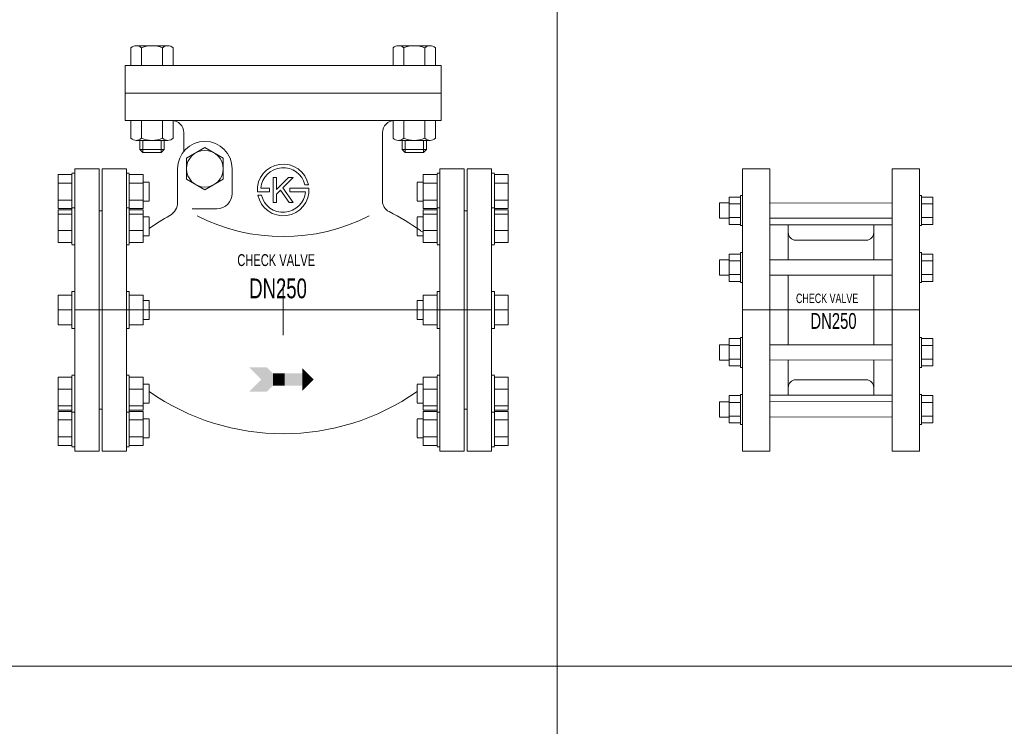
# Model space of a CAD drawing. Header units: millimetres. Extents: x 2339 to 23224, y 1509 to 18979.
# Tile 9 of 124: x 6212 to 8009, y 2799 to 4089. Entities that reach past the tile are written whole.
import ezdxf

# ---------------------------------------------------------------- set-up
doc = ezdxf.new("R2010")
doc.units = ezdxf.units.MM
doc.set_wipeout_variables(frame=1)
doc.layers.get('0').update_dxf_attribs({"lineweight": 0})
doc.styles.add('DISOCP', font='disocp.shx', dxfattribs={"width": 0.6})

# ---------------------------------------------------------------- blocks, each defined once
blk = doc.blocks.new('*U160')
blk.add_wipeout([(-102.5, -92.5), (-136.36, -92.5), (-136.36, -89.62), (-138.31, -89.62), (-138.31, -88.63), (-147.4, -88.63), (-147.4, -44.09), (-138.31, -44.09), (-138.31, -42.72), (-136.36, -42.72), (-136.36, -12.09), (-138.31, -12.09), (-138.31, -9.62), (-147.4, -9.62), (-147.4, 9.62), (-138.31, 9.62), (-138.31, 12.09), (-136.36, 12.09), (-136.36, 42.72), (-138.31, 42.72), (-138.31, 44.09), (-147.4, 44.09), (-147.4, 88.63), (-138.31, 88.63), (-138.31, 89.62), (-136.36, 89.62), (-136.36, 92.5), (-102.5, 92.5), (-102.5, 89.62), (-100.76, 89.62), (-100.76, 88.63), (-91.75, 88.63), (-91.75, 83.7), (-87.81, 83.7), (-87.81, 53.38), (-72.26, 63.28), (-69.11, 70.58), (-68.46, 97.26), (-65, 103.89), (-65, 116.05), (-72, 124.05), (-72, 112.41), (-75.46, 111.05), (-77.86, 105.05), (-91.86, 103.05), (-93.86, 105.05), (-93.86, 111.05), (-99.71, 112.41), (-99.71, 124.05), (-103.36, 124.05), (-103.36, 160.05), (-99.71, 160.05), (-99.71, 171.69), (-96.25, 173.05), (-75.46, 173.05), (-72, 171.69), (-72, 160.05), (72, 160.05), (72, 171.69), (75.46, 173.05), (96.25, 173.05), (99.71, 171.69), (99.71, 160.05), (103.36, 160.05), (103.36, 124.05), (99.71, 124.05), (99.71, 112.41), (96.25, 111.05), (93.86, 111.05), (93.86, 105.05), (91.86, 103.05), (79.86, 103.05), (77.86, 105.05), (77.86, 111.05), (74.32, 111.18), (72, 112.41), (72, 123.99), (69.02, 122.99), (66.64, 120.91), (65.5, 118.83), (65, 116.05), (65, 71.55), (66.18, 67.36), (69.38, 64.41), (87.81, 53.38), (87.81, 61), (91.75, 61), (91.75, 71.35), (87.81, 71.56), (87.81, 83.7), (91.75, 83.7), (91.75, 88.63), (100.76, 89.62), (102.5, 92.5), (136.36, 92.5), (138.31, 88.63), (147.4, 88.63), (147.4, 44.09), (138.31, 44.09), (138.31, 42.72), (136.5, 42.72), (136.5, 12.09), (138.31, 11.89), (138.31, 9.62), (147.4, 9.62), (147.4, -9.62), (138.31, -9.62), (138.31, -12.09), (136.36, -12.09), (136.36, -42.72), (138.31, -42.72), (138.31, -44.09), (147.4, -44.09), (147.4, -88.63), (138.31, -89.2), (138.31, -89.62), (136.36, -89.62), (136.36, -92.5), (102.5, -92.5), (102.64, -89.62), (100.76, -89.62), (100.76, -88.63), (91.75, -88.63), (91.75, -83.7), (87.81, -83.49), (87.81, -71.35), (91.75, -71.35), (91.75, -61), (87.81, -60.79), (87.81, -53.38), (73.72, -62.13), (57.34, -69.88), (38.84, -76), (15.88, -80.18), (-7.67, -80.81), (-24.49, -79.03), (-41.18, -75.37), (-57.23, -69.93), (-71.96, -63.08), (-81.48, -57.57), (-87.81, -53.38), (-87.81, -60.79), (-91.75, -61), (-91.75, -66.42), (-91.75, -71.35), (-87.81, -71.35), (-87.81, -83.7), (-91.75, -83.7), (-91.75, -88.63), (-100.76, -88.63), (-100.76, -89.62), (-102.64, -89.62)])
for p, q in [((-99.71, 171.69), (-99.71, 160.05)), ((-96.25, 173.05), (-75.46, 173.05)), ((-92.79, 171.69), (-92.79, 160.05)), ((-78.93, 171.69), (-78.93, 160.05)), ((-72, 171.69), (-72, 160.05)), ((72, 171.69), (72, 160.05)), ((96.25, 173.05), (75.46, 173.05)), ((78.93, 171.69), (78.93, 160.05)), ((92.79, 171.69), (92.79, 160.05)), ((99.71, 171.69), (99.71, 160.05)), ((103.36, 160.05), (-103.36, 160.05)), ((-103.36, 142.05), (-103.36, 160.05)), ((-99.71, 160.05), (-72, 160.05)), ((99.71, 160.05), (72, 160.05)), ((103.36, 142.05), (103.36, 160.05)), ((103.36, 142.05), (-103.36, 142.05)), ((-103.36, 142.05), (-103.36, 124.05)), ((103.36, 142.05), (103.36, 124.05)), ((103.36, 124.05), (-103.36, 124.05)), ((-99.71, 112.41), (-99.71, 124.05)), ((-72, 124.05), (-99.71, 124.05)), ((-92.79, 112.41), (-92.79, 124.05)), ((-78.93, 112.41), (-78.93, 124.05)), ((-72, 112.41), (-72, 124.05)), ((72, 112.41), (72, 124.05)), ((72, 124.05), (99.71, 124.05)), ((78.93, 112.41), (78.93, 124.05)), ((92.79, 112.41), (92.79, 124.05)), ((99.71, 112.41), (99.71, 124.05)), ((-65, 116.05), (-65, 103.89)), ((65, 116.05), (65, 71.55)), ((-75.46, 111.05), (-96.25, 111.05)), ((-93.86, 111.05), (-93.86, 105.05)), ((-91.86, 111.05), (-91.86, 103.05)), ((-79.86, 111.05), (-79.86, 103.05)), ((-77.86, 111.05), (-77.86, 105.05)), ((75.46, 111.05), (96.25, 111.05)), ((77.86, 111.05), (77.86, 105.05)), ((79.86, 111.05), (79.86, 103.05)), ((91.86, 111.05), (91.86, 103.05)), ((93.86, 111.05), (93.86, 105.05)), ((-93.86, 105.05), (-77.86, 105.05)), ((-93.86, 105.05), (-91.86, 103.05)), ((-79.86, 103.05), (-77.86, 105.05)), ((-51.25, 106.36), (-63.25, 99.43)), ((-39.25, 99.43), (-51.25, 106.36)), ((79.86, 103.05), (77.86, 105.05)), ((93.86, 105.05), (77.86, 105.05)), ((93.86, 105.05), (91.86, 103.05)), ((-91.86, 103.05), (-79.86, 103.05)), ((-63.25, 99.43), (-63.25, 85.57)), ((-39.25, 85.57), (-39.25, 99.43)), ((91.86, 103.05), (79.86, 103.05)), ((-136.36, 92.5), (-120.5, 92.5)), ((-136.36, 92.5), (-136.36, -92.5)), ((-120.5, 92.5), (-120.5, -92.5)), ((-118.5, 92.5), (-102.5, 92.5)), ((-118.5, 92.5), (-118.5, -92.5)), ((-102.5, 92.5), (-102.5, -92.5)), ((-69.11, 92.5), (-69.11, 70.58)), ((-33.39, 92.5), (-33.39, 76.33)), ((118.5, 92.5), (102.5, 92.5)), ((102.5, 92.5), (102.5, -92.5)), ((118.5, 92.5), (118.5, -92.5)), ((136.36, 92.5), (120.5, 92.5)), ((120.5, 92.5), (120.5, -92.5)), ((136.36, 92.5), (136.36, -92.5)), ((-147.4, 83.08), (-147.4, 88.63)), ((-147.4, 88.63), (-138.31, 88.63)), ((-136.5, 89.62), (-138.31, 89.62)), ((-138.31, 77.52), (-138.31, 89.2)), ((-100.76, 89.62), (-102.64, 89.62)), ((-100.76, 89.2), (-100.76, 77.52)), ((-100.76, 88.63), (-91.75, 88.63)), ((-91.75, 88.63), (-91.75, 83.08)), ((-63.25, 85.57), (-51.25, 78.64)), ((-51.25, 78.64), (-39.25, 85.57)), ((-6.63, 70.37), (-6.63, 86.79)), ((-6.63, 86.79), (-6.63, 86.79)), ((-6.63, 86.79), (-4.38, 86.79)), ((3.46, 86.79), (-4.38, 78.95)), ((-4.38, 86.79), (-4.38, 78.95)), ((6.64, 86.79), (-0.12, 80.03)), ((3.45, 86.79), (6.64, 86.79)), ((91.75, 88.63), (91.75, 83.08)), ((100.76, 88.63), (91.75, 88.63)), ((100.76, 89.62), (102.64, 89.62)), ((100.76, 89.2), (100.76, 77.52)), ((136.5, 89.62), (138.31, 89.62)), ((138.31, 77.52), (138.31, 89.2)), ((147.4, 88.63), (138.31, 88.63)), ((147.4, 83.08), (147.4, 88.63)), ((-147.4, 71.97), (-147.4, 83.08)), ((-147.4, 83.08), (-138.31, 83.08)), ((-138.31, 66.4), (-138.31, 77.52)), ((-100.76, 83.08), (-91.75, 83.08)), ((-100.76, 77.52), (-100.76, 66.4)), ((-87.81, 83.7), (-91.75, 83.7)), ((-91.75, 83.08), (-91.75, 71.97)), ((-87.81, 83.49), (-87.81, 77.52)), ((-87.81, 77.52), (-87.81, 71.56)), ((-8.88, 77.45), (-16.84, 77.45)), ((-8.88, 79.7), (-14.58, 79.7)), ((-8.88, 77.45), (-8.88, 79.7)), ((-1.74, 78.41), (-4.38, 75.77)), ((3.89, 70.37), (-1.74, 78.41)), ((6.64, 70.37), (-0.12, 80.03)), ((16.84, 79.7), (4.43, 79.7)), ((4.43, 77.45), (4.43, 79.7)), ((14.58, 77.45), (4.43, 77.45)), ((16.53, 81.95), (14.23, 81.95)), ((87.81, 83.7), (91.75, 83.7)), ((87.81, 83.49), (87.81, 77.52)), ((87.81, 77.52), (87.81, 71.56)), ((91.75, 83.08), (91.75, 71.97)), ((100.76, 83.08), (91.75, 83.08)), ((100.76, 77.52), (100.76, 66.4)), ((147.4, 83.08), (138.31, 83.08)), ((138.31, 66.4), (138.31, 77.52)), ((147.4, 71.97), (147.4, 83.08)), ((-147.4, 66.42), (-147.4, 71.97)), ((-147.4, 71.97), (-138.31, 71.97)), ((-100.76, 71.97), (-91.75, 71.97)), ((-91.75, 71.97), (-91.75, 66.42)), ((-91.75, 71.35), (-87.81, 71.35)), ((-14.23, 75.2), (-16.53, 75.2)), ((-4.38, 75.77), (-4.38, 70.37)), ((91.75, 71.35), (87.81, 71.35)), ((91.75, 71.97), (91.75, 66.42)), ((100.76, 71.97), (91.75, 71.97)), ((147.4, 71.97), (138.31, 71.97)), ((147.4, 66.42), (147.4, 71.97)), ((-147.4, 66.42), (-138.31, 66.42)), ((-147.4, 62.67), (-147.4, 65.55)), ((-147.4, 65.55), (-138.31, 65.55)), ((-136.5, 66.91), (-138.31, 66.91)), ((-138.31, 46.27), (-138.31, 66.5)), ((-120.5, 65), (-118.5, 65)), ((-120.5, 65), (-120.5, -65)), ((-100.76, 66.91), (-102.64, 66.91)), ((-100.76, 66.5), (-100.76, 46.27)), ((-100.76, 66.42), (-91.75, 66.42)), ((-100.76, 65.55), (-91.75, 65.55)), ((-91.75, 65.55), (-91.75, 62.67)), ((-59.6, 66.33), (-43.39, 66.33)), ((-6.63, 70.37), (-4.38, 70.37)), ((3.89, 70.37), (6.64, 70.37)), ((100.76, 66.42), (91.75, 66.42)), ((91.75, 65.55), (91.75, 62.67)), ((100.76, 65.55), (91.75, 65.55)), ((100.76, 66.91), (102.64, 66.91)), ((100.76, 66.5), (100.76, 46.27)), ((120.5, 65), (118.5, 65)), ((120.5, 65), (120.5, -65)), ((136.5, 66.91), (138.31, 66.91)), ((138.31, 46.27), (138.31, 66.5)), ((147.4, 66.42), (138.31, 66.42)), ((147.4, 65.55), (138.31, 65.55)), ((147.4, 62.67), (147.4, 65.55)), ((-147.4, 51.94), (-147.4, 62.67)), ((-147.4, 62.67), (-138.31, 62.67)), ((-100.76, 62.67), (-91.75, 62.67)), ((-91.75, 62.67), (-91.75, 51.94)), ((-87.81, 61), (-91.75, 61)), ((-87.81, 61), (-91.75, 61)), ((-87.81, 60.79), (-87.81, 60.79)), ((-87.81, 60.79), (-87.81, 50.45)), ((87.81, 61), (91.75, 61)), ((87.81, 61), (91.75, 61)), ((87.81, 60.79), (87.81, 60.79)), ((87.81, 60.79), (87.81, 50.45)), ((91.75, 62.67), (91.75, 51.94)), ((100.76, 62.67), (91.75, 62.67)), ((147.4, 62.67), (138.31, 62.67)), ((147.4, 51.94), (147.4, 62.67)), ((-147.4, 44.09), (-147.4, 51.94)), ((-147.4, 51.94), (-138.31, 51.94)), ((-100.76, 51.94), (-91.75, 51.94)), ((-91.75, 51.94), (-91.75, 44.09)), ((91.75, 51.94), (91.75, 44.09)), ((100.76, 51.94), (91.75, 51.94)), ((147.4, 51.94), (138.31, 51.94)), ((147.4, 44.09), (147.4, 51.94)), ((-138.31, 43.14), (-138.31, 46.27)), ((-100.76, 46.27), (-100.76, 43.14)), ((-91.75, 48.64), (-87.81, 48.64)), ((-87.81, 50.45), (-87.81, 48.85)), ((87.81, 50.45), (87.81, 48.85)), ((91.75, 48.64), (87.81, 48.64)), ((100.76, 46.27), (100.76, 43.14)), ((138.31, 43.14), (138.31, 46.27)), ((-147.4, 44.09), (-138.31, 44.09)), ((-138.31, 42.72), (-136.5, 42.72)), ((-102.64, 42.72), (-100.76, 42.72)), ((-100.76, 44.09), (-91.75, 44.09)), ((100.76, 44.09), (91.75, 44.09)), ((102.64, 42.72), (100.76, 42.72)), ((138.31, 42.72), (136.5, 42.72)), ((147.4, 44.09), (138.31, 44.09)), ((0, -16.46), (0, 16.46)), ((-147.4, 0), (-147.4, 9.62)), ((-147.4, 9.62), (-138.31, 9.62)), ((-136.5, 12.09), (-138.31, 12.09)), ((-138.31, -12.09), (-138.31, 12.09)), ((-138.31, 12.09), (-138.31, 11.68)), ((-100.76, 12.09), (-102.64, 12.09)), ((-100.76, 11.68), (-100.76, 12.09)), ((-100.76, 12.09), (-100.76, -12.09)), ((-100.76, 9.62), (-91.75, 9.62)), ((-91.75, 9.62), (-91.75, 0)), ((91.75, 9.62), (91.75, 0)), ((100.76, 9.62), (91.75, 9.62)), ((100.76, 12.09), (102.64, 12.09)), ((100.76, 11.68), (100.76, 12.09)), ((100.76, 12.09), (100.76, -12.09)), ((136.5, 12.09), (138.31, 12.09)), ((138.31, -12.09), (138.31, 12.09)), ((138.31, 12.09), (138.31, 11.68)), ((147.4, 9.62), (138.31, 9.62)), ((147.4, 0), (147.4, 9.62)), ((-136.36, 0), (136.36, 0)), ((-87.81, 6.18), (-91.75, 6.18)), ((-87.81, 5.97), (-87.81, 6.18)), ((-87.81, 6.18), (-87.81, -6.18)), ((87.81, 6.18), (91.75, 6.18)), ((87.81, 5.97), (87.81, 6.18)), ((87.81, 6.18), (87.81, -6.18)), ((-147.4, -9.62), (-147.4, 0)), ((-147.4, 0), (-138.31, 0)), ((-100.76, 0), (-91.75, 0)), ((-91.75, 0), (-91.75, -9.62)), ((-91.75, -6.18), (-87.81, -6.18)), ((-87.81, -6.18), (-87.81, -5.97)), ((87.81, -6.18), (87.81, -5.97)), ((91.75, -6.18), (87.81, -6.18)), ((91.75, 0), (91.75, -9.62)), ((100.76, 0), (91.75, 0)), ((147.4, 0), (138.31, 0)), ((147.4, -9.62), (147.4, 0)), ((-147.4, -9.62), (-138.31, -9.62)), ((-138.31, -11.68), (-138.31, -12.09)), ((-138.31, -12.09), (-136.5, -12.09)), ((-102.64, -12.09), (-100.76, -12.09)), ((-100.76, -9.62), (-91.75, -9.62)), ((-100.76, -12.09), (-100.76, -11.68)), ((100.76, -9.62), (91.75, -9.62)), ((100.76, -12.09), (100.76, -11.68)), ((102.64, -12.09), (100.76, -12.09)), ((138.31, -12.09), (136.5, -12.09)), ((147.4, -9.62), (138.31, -9.62)), ((138.31, -11.68), (138.31, -12.09)), ((-147.4, -51.94), (-147.4, -44.09)), ((-138.31, -44.09), (-147.4, -44.09)), ((-136.5, -42.72), (-138.31, -42.72)), ((-138.31, -46.27), (-138.31, -43.14)), ((-100.76, -42.72), (-102.64, -42.72)), ((-100.76, -43.14), (-100.76, -46.27)), ((-91.75, -44.09), (-100.76, -44.09)), ((-91.75, -44.09), (-91.75, -51.94)), ((91.75, -44.09), (91.75, -51.94)), ((91.75, -44.09), (100.76, -44.09)), ((100.76, -42.72), (102.64, -42.72)), ((100.76, -43.14), (100.76, -46.27)), ((136.5, -42.72), (138.31, -42.72)), ((138.31, -46.27), (138.31, -43.14)), ((138.31, -44.09), (147.4, -44.09)), ((147.4, -51.94), (147.4, -44.09)), ((-138.31, -66.5), (-138.31, -46.27)), ((-100.76, -46.27), (-100.76, -66.5)), ((-87.81, -48.64), (-91.75, -48.64)), ((-87.81, -48.85), (-87.81, -50.45)), ((-87.81, -50.45), (-87.81, -60.79)), ((87.81, -48.64), (91.75, -48.64)), ((87.81, -48.85), (87.81, -50.45)), ((87.81, -50.45), (87.81, -60.79)), ((100.76, -46.27), (100.76, -66.5)), ((138.31, -66.5), (138.31, -46.27)), ((-147.4, -62.67), (-147.4, -51.94)), ((-147.4, -51.94), (-138.31, -51.94)), ((-100.76, -51.94), (-91.75, -51.94)), ((-91.75, -51.94), (-91.75, -62.67)), ((91.75, -51.94), (91.75, -62.67)), ((100.76, -51.94), (91.75, -51.94)), ((147.4, -51.94), (138.31, -51.94)), ((147.4, -62.67), (147.4, -51.94)), ((-147.4, -65.55), (-147.4, -62.67)), ((-147.4, -62.67), (-138.31, -62.67)), ((-100.76, -62.67), (-91.75, -62.67)), ((-91.75, -61), (-87.81, -61)), ((-91.75, -61), (-87.81, -61)), ((-91.75, -62.67), (-91.75, -65.55)), ((-87.81, -60.79), (-87.81, -60.79)), ((87.81, -60.79), (87.81, -60.79)), ((91.75, -61), (87.81, -61)), ((91.75, -61), (87.81, -61)), ((91.75, -62.67), (91.75, -65.55)), ((100.76, -62.67), (91.75, -62.67)), ((147.4, -62.67), (138.31, -62.67)), ((147.4, -65.55), (147.4, -62.67)), ((-147.4, -65.55), (-138.31, -65.55)), ((-147.4, -71.97), (-147.4, -66.42)), ((-147.4, -66.42), (-138.31, -66.42)), ((-138.31, -77.52), (-138.31, -66.4)), ((-138.31, -66.91), (-136.5, -66.91)), ((-120.5, -65), (-118.5, -65)), ((-102.64, -66.91), (-100.76, -66.91)), ((-100.76, -65.55), (-91.75, -65.55)), ((-100.76, -66.4), (-100.76, -77.52)), ((-100.76, -66.42), (-91.75, -66.42)), ((-91.75, -66.42), (-91.75, -71.97)), ((100.76, -65.55), (91.75, -65.55)), ((91.75, -66.42), (91.75, -71.97)), ((100.76, -66.42), (91.75, -66.42)), ((100.76, -66.4), (100.76, -77.52)), ((102.64, -66.91), (100.76, -66.91)), ((120.5, -65), (118.5, -65)), ((138.31, -66.91), (136.5, -66.91)), ((147.4, -65.55), (138.31, -65.55)), ((138.31, -77.52), (138.31, -66.4)), ((147.4, -66.42), (138.31, -66.42)), ((147.4, -71.97), (147.4, -66.42)), ((-147.4, -83.08), (-147.4, -71.97)), ((-138.31, -71.97), (-147.4, -71.97)), ((-91.75, -71.97), (-100.76, -71.97)), ((-87.81, -71.35), (-91.75, -71.35)), ((-91.75, -71.97), (-91.75, -83.08)), ((-87.81, -71.56), (-87.81, -77.52)), ((87.81, -71.35), (91.75, -71.35)), ((87.81, -71.56), (87.81, -77.52)), ((91.75, -71.97), (91.75, -83.08)), ((91.75, -71.97), (100.76, -71.97)), ((138.31, -71.97), (147.4, -71.97)), ((147.4, -83.08), (147.4, -71.97)), ((-147.4, -88.63), (-147.4, -83.08)), ((-147.4, -83.08), (-138.31, -83.08)), ((-138.31, -89.2), (-138.31, -77.52)), ((-100.76, -77.52), (-100.76, -89.2)), ((-100.76, -83.08), (-91.75, -83.08)), ((-91.75, -83.08), (-91.75, -88.63)), ((-91.75, -83.7), (-87.81, -83.7)), ((-87.81, -77.52), (-87.81, -83.49)), ((87.81, -77.52), (87.81, -83.49)), ((91.75, -83.7), (87.81, -83.7)), ((91.75, -83.08), (91.75, -88.63)), ((100.76, -83.08), (91.75, -83.08)), ((100.76, -77.52), (100.76, -89.2)), ((138.31, -89.2), (138.31, -77.52)), ((147.4, -83.08), (138.31, -83.08)), ((147.4, -88.63), (147.4, -83.08)), ((-147.4, -88.63), (-138.31, -88.63)), ((-138.31, -89.62), (-136.5, -89.62)), ((-102.64, -89.62), (-100.76, -89.62)), ((-100.76, -88.63), (-91.75, -88.63)), ((100.76, -88.63), (91.75, -88.63)), ((102.64, -89.62), (100.76, -89.62)), ((138.31, -89.62), (136.5, -89.62)), ((147.4, -88.63), (138.31, -88.63)), ((-120.5, -92.5), (-136.36, -92.5)), ((-118.5, -92.5), (-102.5, -92.5)), ((118.5, -92.5), (102.5, -92.5)), ((120.5, -92.5), (136.36, -92.5))]:
    blk.add_line(p, q)
blk.add_circle((-51.25, 92.5), 12)
for centre, radius, start, end in [((-96.25, 167.96), 5.09, 47.11671, 132.88329), ((-85.86, 154.73), 18.32, 67.78069, 112.21931), ((-75.46, 167.96), 5.09, 47.11671, 132.88329), ((75.46, 167.96), 5.09, 47.11671, 132.88329), ((85.86, 154.73), 18.32, 67.78069, 112.21931), ((96.25, 167.96), 5.09, 47.11671, 132.88329), ((-73, 116.05), 8, 0, 90), ((73, 116.05), 8, 90, 180), ((-96.25, 116.14), 5.09, 227.11671, 312.88329), ((-85.86, 129.37), 18.32, 247.78069, 292.21931), ((-75.46, 116.14), 5.09, 227.11671, 312.88329), ((-51.25, 92.5), 17.86, 0, 180), ((75.46, 116.14), 5.09, 227.11671, 312.88329), ((85.86, 129.37), 18.32, 247.78069, 292.21931), ((96.25, 116.14), 5.09, 227.11671, 312.88329), ((0, 78.58), 16.88, 11.53696, 183.82255), ((0, 78.58), 14.62, 13.34236, 175.58827), ((0, 78.58), 16.88, 191.53696, 3.82255), ((0, 78.58), 14.62, 193.34236, 355.58827), ((-43.39, 76.33), 10, 270, 0), ((73, 71.55), 8, 180, 243.11181), ((-79.11, 70.58), 10, 298.95243, 0), ((0, -72.41), 153.41, 118.95243, 124.91606), ((0, 171.58), 123.52, 242.88859, 297.11141), ((0, -72.41), 153.41, 54.16535, 63.11181), ((94.5, 58.45), 8, 234.16535, 248.77084), ((0, 72.41), 153.41, 235.08394, 304.91606)]:
    blk.add_arc(centre, radius, start, end)
for points in [[(-22.23, -37.53), (-10.73, -37.53), (-14.23, -45.53), (-2.73, -45.53)], [(12.52, -38.03), (12.52, -38.03), (12.52, -45.53), (20.02, -45.53)], [(-6.73, -41.53), (1.02, -41.53), (-6.73, -49.53), (1.02, -49.53)], [(1.02, -41.53), (12.52, -41.53), (1.02, -45.53), (12.52, -45.53)], [(-14.23, -45.53), (-2.73, -45.53), (-22.23, -53.53), (-10.73, -53.53)], [(1.02, -49.53), (12.52, -49.53), (1.02, -45.53), (12.52, -45.53)], [(12.52, -53.03), (12.52, -53.03), (12.52, -45.53), (20.02, -45.53)]]:
    blk.add_solid(points)
at = {"style": 'DISOCP', "width": 0.7}
for s, height, p in [('CHECK VALVE', 7.7741, (-30, 28.77)), ('DN250', 12.957, (-22.21, 7.66))]:
    blk.add_text(s, height=height, dxfattribs=at).set_placement(p)
blk = doc.blocks.new('*U176')
blk.add_wipeout([(-40, -92.5), (-58, -92.5), (-58, -74.95), (-59.35, -74.95), (-59.35, -73.95), (-66.66, -73.95), (-66.66, -70.15), (-72.89, -70.15), (-72.89, -60.13), (-66.66, -60.13), (-66.66, -55.94), (-59.35, -55.94), (-59.35, -55.34), (-58, -55.34), (-58, -37.65), (-59.35, -37.65), (-59.35, -36.65), (-66.66, -36.65), (-66.66, -32.85), (-72.89, -32.85), (-72.89, -22.83), (-66.66, -22.83), (-66.66, -18.64), (-59.35, -18.64), (-59.35, -18.04), (-58, -18.04), (-58, 18.04), (-59.35, 18.04), (-59.35, 18.64), (-66.66, 18.64), (-66.66, 22.83), (-72.89, 22.83), (-72.89, 32.85), (-66.66, 32.85), (-66.66, 36.65), (-59.35, 36.65), (-59.35, 37.65), (-58, 37.65), (-58, 55.34), (-59.35, 55.34), (-59.35, 55.94), (-66.66, 55.94), (-66.66, 60.13), (-72.89, 60.14), (-72.89, 70.15), (-66.66, 70.15), (-66.66, 73.95), (-59.35, 73.95), (-59.35, 74.95), (-58, 74.95), (-58, 92.5), (-40, 92.5), (-40, 70.09), (40, 70.09), (40, 92.5), (58, 92.5), (58, 74.95), (59.35, 74.95), (59.35, 73.95), (66.66, 73.95), (66.66, 55.94), (59.35, 55.94), (59.35, 55.34), (58, 55.34), (58, 37.65), (59.35, 37.65), (59.35, 36.65), (66.66, 36.65), (66.66, 18.64), (59.35, 18.64), (59.35, 18.04), (58, 18.04), (58, -18.04), (59.35, -18.04), (59.35, -18.64), (66.66, -18.64), (66.66, -36.65), (59.35, -36.65), (59.35, -37.65), (58, -37.65), (58, -55.34), (59.35, -55.34), (59.35, -55.94), (66.66, -55.94), (66.66, -73.95), (59.35, -73.95), (59.35, -74.95), (58, -74.95), (58, -92.5), (40, -92.5), (40, -70.04), (-40, -70.09)])
for p, q in [((-66.66, 69.58), (-66.66, 73.95)), ((-66.66, 73.95), (-59.35, 73.95)), ((-58, 74.95), (-59.35, 74.95)), ((-59.35, 65.32), (-59.35, 74.95)), ((58, 74.95), (59.35, 74.95)), ((59.35, 65.32), (59.35, 74.95)), ((66.66, 73.95), (59.35, 73.95)), ((66.66, 69.58), (66.66, 73.95)), ((-66.66, 70.15), (-72.89, 70.15)), ((-72.89, 65.23), (-72.89, 70.15)), ((-72.89, 60.14), (-72.89, 65.23)), ((-66.66, 55.94), (-66.66, 69.58)), ((-66.66, 69.58), (-59.35, 69.58)), ((-59.35, 55.34), (-59.35, 65.32)), ((40, 70.04), (-40, 70.09)), ((66.66, 69.58), (59.35, 69.58)), ((59.35, 55.34), (59.35, 65.32)), ((66.66, 55.94), (66.66, 69.58)), ((-72.89, 60.13), (-66.66, 60.13)), ((-66.66, 60.58), (-59.35, 60.58)), ((-40, 60.07), (40, 60.02)), ((66.66, 60.58), (59.35, 60.58)), ((-66.66, 55.94), (-59.35, 55.94)), ((-59.35, 55.34), (-58, 55.34)), ((-40, 55.7), (40, 55.7)), ((-28, 32.78), (-28, 55.7)), ((28, 32.74), (28, 55.7)), ((59.35, 55.34), (58, 55.34)), ((66.66, 55.94), (59.35, 55.94)), ((-23, 45.7), (23, 45.7)), ((-66.66, 32.85), (-72.89, 32.85)), ((-72.89, 27.93), (-72.89, 32.85)), ((-66.66, 32.28), (-66.66, 36.65)), ((-66.66, 36.65), (-59.35, 36.65)), ((-66.66, 18.64), (-66.66, 32.28)), ((-66.66, 32.28), (-59.35, 32.28)), ((-58, 37.65), (-59.35, 37.65)), ((-59.35, 28.01), (-59.35, 37.65)), ((40, 32.74), (-40, 32.79)), ((58, 37.65), (59.35, 37.65)), ((59.35, 28.01), (59.35, 37.65)), ((66.66, 36.65), (59.35, 36.65)), ((66.66, 32.28), (59.35, 32.28)), ((66.66, 32.28), (66.66, 36.65)), ((66.66, 18.64), (66.66, 32.28)), ((-72.89, 22.83), (-72.89, 27.93)), ((-59.35, 18.04), (-59.35, 28.01)), ((59.35, 18.04), (59.35, 28.01)), ((-72.89, 22.83), (-66.66, 22.83)), ((-66.66, 23.28), (-59.35, 23.28)), ((-40, 22.77), (40, 22.72)), ((-28, -22.76), (-28, 22.76)), ((28, -22.72), (28, 22.72)), ((66.66, 23.28), (59.35, 23.28)), ((-66.66, 18.64), (-59.35, 18.64)), ((-59.35, 18.04), (-58, 18.04)), ((59.35, 18.04), (58, 18.04)), ((66.66, 18.64), (59.35, 18.64)), ((-58, 0), (58, 0)), ((-66.66, -18.64), (-66.66, -32.28)), ((-66.66, -18.64), (-59.35, -18.64)), ((-59.35, -18.04), (-58, -18.04)), ((-59.35, -18.04), (-59.35, -28.01)), ((59.35, -18.04), (58, -18.04)), ((59.35, -18.04), (59.35, -28.01)), ((66.66, -18.64), (59.35, -18.64)), ((66.66, -18.64), (66.66, -32.28)), ((-72.89, -22.83), (-66.66, -22.83)), ((-72.89, -22.83), (-72.89, -27.93)), ((-66.66, -23.28), (-59.35, -23.28)), ((-40, -22.77), (40, -22.72)), ((66.66, -23.28), (59.35, -23.28)), ((-72.89, -27.93), (-72.89, -32.85)), ((-59.35, -28.01), (-59.35, -37.65)), ((59.35, -28.01), (59.35, -37.65)), ((-66.66, -32.85), (-72.89, -32.85)), ((-66.66, -32.28), (-66.66, -36.65)), ((-66.66, -32.28), (-59.35, -32.28)), ((-66.66, -36.65), (-59.35, -36.65)), ((-58, -37.65), (-59.35, -37.65)), ((40, -32.74), (-40, -32.79)), ((-28, -55.7), (-28, -32.78)), ((28, -55.7), (28, -32.74)), ((58, -37.65), (59.35, -37.65)), ((66.66, -32.28), (59.35, -32.28)), ((66.66, -36.65), (59.35, -36.65)), ((66.66, -32.28), (66.66, -36.65)), ((-23, -45.7), (23, -45.7)), ((-66.66, -55.94), (-66.66, -69.58)), ((-66.66, -55.94), (-59.35, -55.94)), ((-59.35, -55.34), (-58, -55.34)), ((-59.35, -55.34), (-59.35, -65.32)), ((-40, -55.7), (40, -55.7)), ((59.35, -55.34), (58, -55.34)), ((59.35, -55.34), (59.35, -65.32)), ((66.66, -55.94), (59.35, -55.94)), ((66.66, -55.94), (66.66, -69.58)), ((-72.89, -60.13), (-66.66, -60.13)), ((-72.89, -60.14), (-72.89, -65.23)), ((-66.66, -60.58), (-59.35, -60.58)), ((-40, -60.07), (40, -60.02)), ((66.66, -60.58), (59.35, -60.58)), ((-72.89, -65.23), (-72.89, -70.15)), ((-66.66, -70.15), (-72.89, -70.15)), ((-66.66, -69.58), (-66.66, -73.95)), ((-66.66, -69.58), (-59.35, -69.58)), ((-59.35, -65.32), (-59.35, -74.95)), ((40, -70.04), (-40, -70.09)), ((59.35, -65.32), (59.35, -74.95)), ((66.66, -69.58), (59.35, -69.58)), ((66.66, -69.58), (66.66, -73.95)), ((-66.66, -73.95), (-59.35, -73.95)), ((-58, -74.95), (-59.35, -74.95)), ((58, -74.95), (59.35, -74.95)), ((66.66, -73.95), (59.35, -73.95))]:
    blk.add_line(p, q)
for points in [[(-58, 92.5), (-40, 92.5), (-40, -92.5), (-58, -92.5)], [(40, 92.5), (58, 92.5), (58, -92.5), (40, -92.5)]]:
    blk.add_lwpolyline(points, close=True)
for centre, start, end in [((-23, 50.7), 180, 270), ((23, 50.7), 270, 0), ((-23, -50.7), 90, 180), ((23, -50.7), 0, 90)]:
    blk.add_arc(centre, 5, start, end)
at = {"style": 'DISOCP', "width": 0.7}
for s, height, p in [('CHECK VALVE', 6.2193, (-22.91, 4.52)), ('DN250', 10.365, (-13.46, -12.37))]:
    blk.add_text(s, height=height, dxfattribs=at).set_placement(p)

msp = doc.modelspace()

# ---------------------------------------------------------------- linework, layer by layer
for p, q in [((7193.1, 1508.9), (7193.1, 16868.4)), ((2339.1, 2908.9), (19193.1, 2908.9))]:
    msp.add_line(p, q)

# ---------------------------------------------------------------- block references
for name, p, xscale, yscale, zscale in [('*U160', (6693.1, 3558.9), 2.788051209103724, 2.788051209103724, 2.788051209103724), ('*U176', (7693.1, 3558.9), 2.788051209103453, 2.788051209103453, 2.788051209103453)]:
    msp.add_blockref(name, p, dxfattribs=dict(xscale=xscale, yscale=yscale, zscale=zscale))

doc.saveas('drawing.dxf')
